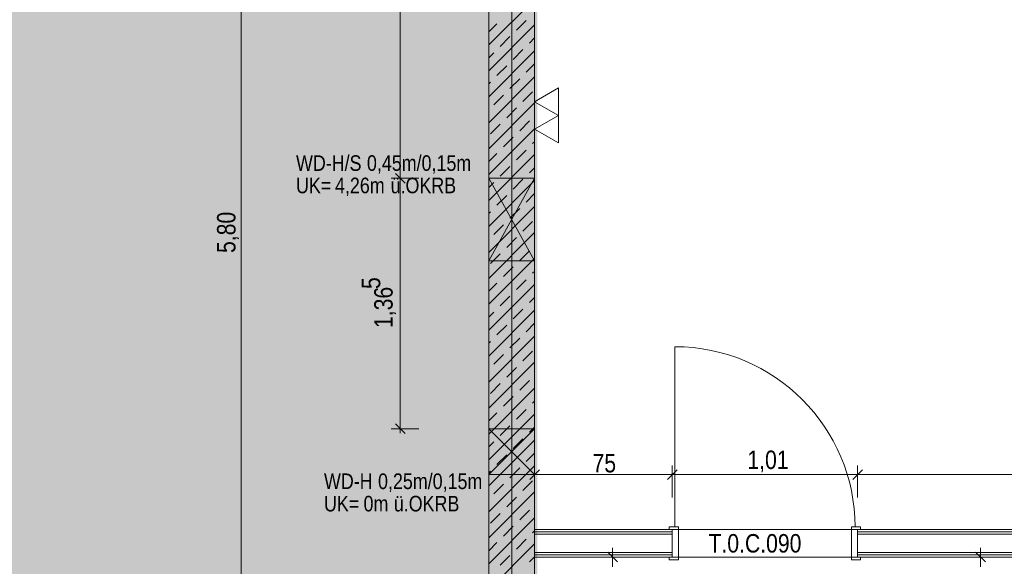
# Model space of a CAD drawing. Extents: x -720 to 300, y 62 to 1162.
# Tile 82 of 256: x -662 to -555, y 902 to 961. Entities that reach past the tile are written whole.
import ezdxf
from ezdxf.lldxf.tags import DXFTag

# ---------------------------------------------------------------- set-up
doc = ezdxf.new("R2010")
doc.units = 0
doc.layers.get('0').update_dxf_attribs({"lineweight": 13})
for name, color, linetype, lineweight, true_color in [('00 -Bauelemente -Dämmung innen', 7, 'Continuous', 9, 0xff7fe6), ('00 -Bauelemente -Gipskarton', 7, 'Continuous', 9, 0xff7fe6), ('30 -34 Innenwände- 1 tragend', 7, 'Continuous', 13, 0xdd0806), ('30 -34 Innenwände- 11 Durchbruch', 4, 'Continuous', 9, 0x00ffff), ('30 -34 Innenwände- 2 nichttragend', 7, 'Continuous', 18, 0xff7fe6), ('30 -34 Innenwände- 4 Türen_Fenster', 7, 'Continuous', 15, 0x9955ff), ('30 -35 Decken- 11 Durchbruch', 5, 'Continuous', 15, 0x0000ff), ('70 -72 Beschriftung- 2 Beschriftung Bauteile', 7, 'Continuous', 9, 0x9999ff), ('70 -76 Bemaßung- 2 Allgemein', 9, 'Continuous', 5, 0x808080), ('iwb_Layout BA_Markierung', 7, 'Continuous', 9, 0xbadcdc), ('iwb_Schraffur_BW', 7, 'Continuous', 13, 0x7400e8), ('iwb_Sichtbeton', 2, 'Continuous', 50, 0xffff00), ('iwb_Sichtbeton-Shading', 2, 'Continuous', 50, 0xffff00)]:
    doc.layers.add(name, color=color, linetype=linetype, lineweight=lineweight, true_color=true_color)
doc.layers.add('70 -71 Achsen- 1 Gebäudeachsen', color=7, linetype='STRICHPUNKT2-A06G93UB8I', lineweight=18)
doc.layers.add('Keine', color=7, linetype='Continuous', lineweight=9)
doc.styles.get("Standard").update_dxf_attribs({"font": 'ARIALN.TTF'})
tags = doc.linetypes.add('fein_strichliert-A06G93UC8I', pattern=[4, 1, -2, 1]).pattern_tags.tags
tags[8:9] = [DXFTag(74, 4), DXFTag(75, 0), DXFTag(340, '0'), DXFTag(46, 0.0), DXFTag(50, 0.0), DXFTag(44, 0.0), DXFTag(45, 0.0)]
tags[6:7] = [DXFTag(74, 4), DXFTag(75, 0), DXFTag(340, '0'), DXFTag(46, 0.0), DXFTag(50, 0.0), DXFTag(44, 0.0), DXFTag(45, 0.0)]
tags[4:5] = [DXFTag(74, 4), DXFTag(75, 0), DXFTag(340, '0'), DXFTag(46, 0.0), DXFTag(50, 0.0), DXFTag(44, 0.0), DXFTag(45, 0.0)]
tags = doc.linetypes.add('STRICHPUNKT2-A06G93UB8I', pattern=[12.7, 6.35, -3.175, 0, -3.175]).pattern_tags.tags
tags[10:11] = [DXFTag(74, 4), DXFTag(75, 0), DXFTag(340, '0'), DXFTag(46, 0.0), DXFTag(50, 0.0), DXFTag(44, 0.0), DXFTag(45, 0.0)]
tags[8:9] = [DXFTag(74, 4), DXFTag(75, 0), DXFTag(340, '0'), DXFTag(46, 0.0), DXFTag(50, 0.0), DXFTag(44, 0.0), DXFTag(45, 0.0)]
tags[6:7] = [DXFTag(74, 4), DXFTag(75, 0), DXFTag(340, '0'), DXFTag(46, 0.0), DXFTag(50, 0.0), DXFTag(44, 0.0), DXFTag(45, 0.0)]
tags[4:5] = [DXFTag(74, 4), DXFTag(75, 0), DXFTag(340, '0'), DXFTag(46, 0.0), DXFTag(50, 0.0), DXFTag(44, 0.0), DXFTag(45, 0.0)]

# ---------------------------------------------------------------- blocks, each defined once
blk = doc.blocks.new('Shading-A06G93SP8I', base_point=(-566.8, 777.11))
at = {"layer": 'iwb_Sichtbeton-Shading', "color": 51, "true_color": 0xffff7f}
for points in [[(-611.05, 838.91), (-611.65, 838.91), (-611.05, 995.91), (-611.65, 995.91)], [(-606.65, 995.91), (-606.05, 995.91), (-606.65, 838.91), (-606.05, 838.91)]]:
    blk.add_solid(points, dxfattribs=at)
blk = doc.blocks.new('Polygon-A06G93U38I')
at = {"color": 0, "linetype": 'ByBlock', "lineweight": -2, "ltscale": 0.13}
blk.add_solid([(-611.22, 86.2), (-682.36, 86.01), (-611.05, 1083.81), (-682.36, 1083.81)], dxfattribs=at)
blk = doc.blocks.new('Referenz-A06G93UD8I')
at = {"layer": '00 -Bauelemente -Dämmung innen', "color": 0, "linetype": 'Continuous', "lineweight": -2, "ltscale": 0.13}
for p, q in [((-606.35, 905.11), (-591.35, 905.11)), ((-571.15, 905.11), (-459.35, 905.11)), ((-606.35, 903.11), (-591.35, 903.11)), ((-571.15, 903.11), (-459.35, 903.11))]:
    blk.add_line(p, q, dxfattribs=at)
at = {"layer": '00 -Bauelemente -Gipskarton', "color": 0, "linetype": 'Continuous', "lineweight": -2, "ltscale": 0.13}
for p, q in [((-606.35, 905.61), (-591.35, 905.61)), ((-606.35, 905.36), (-591.35, 905.36)), ((-606.35, 905.11), (-591.35, 905.11)), ((-571.15, 905.61), (-459.35, 905.61)), ((-571.15, 905.36), (-459.35, 905.36)), ((-571.15, 905.11), (-459.35, 905.11)), ((-606.35, 903.11), (-591.35, 903.11)), ((-606.35, 902.86), (-591.35, 902.86)), ((-606.35, 902.61), (-591.35, 902.61)), ((-571.15, 903.11), (-459.35, 903.11)), ((-571.15, 902.86), (-459.35, 902.86)), ((-571.15, 902.61), (-459.35, 902.61))]:
    blk.add_line(p, q, dxfattribs=at)
at = {"layer": '30 -34 Innenwände- 1 tragend', "color": 0, "linetype": 'Continuous', "lineweight": -2, "ltscale": 0.13}
for p, q in [((-611.35, 838.91), (-611.35, 995.91)), ((-606.35, 905.61), (-606.35, 995.91)), ((-606.35, 838.91), (-606.35, 902.61))]:
    blk.add_line(p, q, dxfattribs=at)
at = {"layer": '30 -34 Innenwände- 1 tragend', "color": 0, "lineweight": -2}
for p, q in [((-611.35, 838.91), (-611.35, 995.91)), ((-606.35, 838.91), (-606.35, 995.91)), ((-611.35, 958.46), (-606.35, 963.46)), ((-611.35, 958.46), (-606.35, 963.46)), ((-611.35, 959.87), (-610.46, 960.77)), ((-611.35, 959.87), (-610.46, 960.77)), ((-611.35, 955.63), (-606.35, 960.63)), ((-611.35, 955.63), (-606.35, 960.63)), ((-608.33, 960.06), (-607.27, 961.12)), ((-608.33, 960.06), (-607.27, 961.12)), ((-610.1, 958.29), (-609.04, 959.36)), ((-610.1, 958.29), (-609.04, 959.36)), ((-606.92, 958.65), (-606.35, 959.21)), ((-606.92, 958.65), (-606.35, 959.21)), ((-611.35, 952.8), (-606.35, 957.8)), ((-611.35, 952.8), (-606.35, 957.8)), ((-611.35, 957.04), (-610.81, 957.59)), ((-611.35, 957.04), (-610.81, 957.59)), ((-608.69, 956.88), (-607.63, 957.94)), ((-608.69, 956.88), (-607.63, 957.94)), ((-607.27, 955.47), (-606.35, 956.39)), ((-607.27, 955.47), (-606.35, 956.39)), ((-610.46, 955.11), (-609.39, 956.17)), ((-610.46, 955.11), (-609.39, 956.17)), ((-611.35, 949.97), (-606.35, 954.97)), ((-611.35, 949.97), (-606.35, 954.97)), ((-611.35, 954.21), (-611.16, 954.41)), ((-611.35, 954.21), (-611.16, 954.41)), ((-609.04, 953.7), (-607.98, 954.76)), ((-609.04, 953.7), (-607.98, 954.76)), ((-607.63, 952.28), (-606.57, 953.35)), ((-607.63, 952.28), (-606.57, 953.35)), ((-611.35, 947.14), (-606.35, 952.14)), ((-611.35, 947.14), (-606.35, 952.14)), ((-610.81, 951.93), (-609.75, 952.99)), ((-610.81, 951.93), (-609.75, 952.99)), ((-609.39, 950.52), (-608.33, 951.58)), ((-609.39, 950.52), (-608.33, 951.58)), ((-607.98, 949.1), (-606.92, 950.16)), ((-607.98, 949.1), (-606.92, 950.16)), ((-611.35, 944.32), (-606.35, 949.32)), ((-611.35, 944.32), (-606.35, 949.32)), ((-611.16, 948.75), (-610.1, 949.81)), ((-611.16, 948.75), (-610.1, 949.81)), ((-609.75, 947.33), (-608.69, 948.4)), ((-609.75, 947.33), (-608.69, 948.4)), ((-606.57, 947.69), (-606.35, 947.9)), ((-606.57, 947.69), (-606.35, 947.9)), ((-611.35, 945.73), (-610.46, 946.63)), ((-611.35, 945.73), (-610.46, 946.63)), ((-608.33, 945.92), (-607.27, 946.98)), ((-608.33, 945.92), (-607.27, 946.98)), ((-611.35, 941.49), (-606.35, 946.49)), ((-611.35, 941.49), (-606.35, 946.49)), ((-610.1, 944.15), (-609.04, 945.21)), ((-610.1, 944.15), (-609.04, 945.21)), ((-606.92, 944.51), (-606.35, 945.07)), ((-606.92, 944.51), (-606.35, 945.07)), ((-611.35, 938.66), (-606.35, 943.66)), ((-611.35, 938.66), (-606.35, 943.66)), ((-611.35, 942.9), (-610.81, 943.45)), ((-611.35, 942.9), (-610.81, 943.45)), ((-608.69, 942.74), (-607.63, 943.8)), ((-608.69, 942.74), (-607.63, 943.8)), ((-610.46, 940.97), (-609.39, 942.03)), ((-610.46, 940.97), (-609.39, 942.03)), ((-607.27, 941.32), (-606.35, 942.24)), ((-607.27, 941.32), (-606.35, 942.24)), ((-611.35, 935.83), (-606.35, 940.83)), ((-611.35, 935.83), (-606.35, 940.83)), ((-611.35, 940.07), (-611.16, 940.26)), ((-611.35, 940.07), (-611.16, 940.26)), ((-609.04, 939.56), (-607.98, 940.62)), ((-609.04, 939.56), (-607.98, 940.62)), ((-607.63, 938.14), (-606.57, 939.2)), ((-607.63, 938.14), (-606.57, 939.2)), ((-610.81, 937.79), (-609.75, 938.85)), ((-610.81, 937.79), (-609.75, 938.85)), ((-611.35, 933), (-606.35, 938)), ((-611.35, 933), (-606.35, 938)), ((-609.39, 936.37), (-608.33, 937.44)), ((-609.39, 936.37), (-608.33, 937.44)), ((-607.98, 934.96), (-606.92, 936.02)), ((-607.98, 934.96), (-606.92, 936.02)), ((-611.35, 930.17), (-606.35, 935.17)), ((-611.35, 930.17), (-606.35, 935.17)), ((-611.16, 934.61), (-610.1, 935.67)), ((-611.16, 934.61), (-610.1, 935.67)), ((-609.75, 933.19), (-608.69, 934.25)), ((-609.75, 933.19), (-608.69, 934.25)), ((-606.57, 933.55), (-606.35, 933.76)), ((-606.57, 933.55), (-606.35, 933.76)), ((-608.33, 931.78), (-607.27, 932.84)), ((-608.33, 931.78), (-607.27, 932.84)), ((-611.35, 931.59), (-610.46, 932.49)), ((-611.35, 931.59), (-610.46, 932.49)), ((-611.35, 927.34), (-606.35, 932.34)), ((-611.35, 927.34), (-606.35, 932.34)), ((-610.1, 930.01), (-609.04, 931.07)), ((-610.1, 930.01), (-609.04, 931.07)), ((-606.92, 930.36), (-606.35, 930.93)), ((-606.92, 930.36), (-606.35, 930.93)), ((-611.35, 924.52), (-606.35, 929.52)), ((-611.35, 924.52), (-606.35, 929.52)), ((-608.69, 928.6), (-607.63, 929.66)), ((-608.69, 928.6), (-607.63, 929.66)), ((-611.35, 928.76), (-610.81, 929.3)), ((-611.35, 928.76), (-610.81, 929.3)), ((-610.46, 926.83), (-609.39, 927.89)), ((-610.46, 926.83), (-609.39, 927.89)), ((-607.27, 927.18), (-606.35, 928.1)), ((-607.27, 927.18), (-606.35, 928.1)), ((-611.35, 921.69), (-606.35, 926.69)), ((-611.35, 921.69), (-606.35, 926.69)), ((-609.04, 925.41), (-607.98, 926.47)), ((-609.04, 925.41), (-607.98, 926.47)), ((-611.35, 925.93), (-611.16, 926.12)), ((-611.35, 925.93), (-611.16, 926.12)), ((-610.81, 923.65), (-609.75, 924.71)), ((-610.81, 923.65), (-609.75, 924.71)), ((-607.63, 924), (-606.57, 925.06)), ((-607.63, 924), (-606.57, 925.06)), ((-611.35, 918.86), (-606.35, 923.86)), ((-611.35, 918.86), (-606.35, 923.86)), ((-609.39, 922.23), (-608.33, 923.29)), ((-609.39, 922.23), (-608.33, 923.29)), ((-611.35, 916.03), (-606.35, 921.03)), ((-611.35, 916.03), (-606.35, 921.03)), ((-611.16, 920.46), (-610.1, 921.53)), ((-611.16, 920.46), (-610.1, 921.53)), ((-607.98, 920.82), (-606.92, 921.88)), ((-607.98, 920.82), (-606.92, 921.88)), ((-609.75, 919.05), (-608.69, 920.11)), ((-609.75, 919.05), (-608.69, 920.11)), ((-608.33, 917.64), (-607.27, 918.7)), ((-608.33, 917.64), (-607.27, 918.7)), ((-606.57, 919.4), (-606.35, 919.62)), ((-606.57, 919.4), (-606.35, 919.62)), ((-611.35, 917.45), (-610.46, 918.34)), ((-611.35, 917.45), (-610.46, 918.34)), ((-611.35, 913.2), (-606.35, 918.2)), ((-611.35, 913.2), (-606.35, 918.2)), ((-610.1, 915.87), (-609.04, 916.93)), ((-610.1, 915.87), (-609.04, 916.93)), ((-606.92, 916.22), (-606.35, 916.79)), ((-606.92, 916.22), (-606.35, 916.79)), ((-608.69, 914.45), (-607.63, 915.51)), ((-608.69, 914.45), (-607.63, 915.51)), ((-611.35, 910.37), (-606.35, 915.37)), ((-611.35, 910.37), (-606.35, 915.37)), ((-611.35, 914.62), (-610.81, 915.16)), ((-611.35, 914.62), (-610.81, 915.16)), ((-610.46, 912.69), (-609.39, 913.75)), ((-610.46, 912.69), (-609.39, 913.75)), ((-607.27, 913.04), (-606.35, 913.96)), ((-607.27, 913.04), (-606.35, 913.96)), ((-611.35, 907.55), (-606.35, 912.55)), ((-611.35, 907.55), (-606.35, 912.55)), ((-609.04, 911.27), (-607.98, 912.33)), ((-609.04, 911.27), (-607.98, 912.33)), ((-611.35, 911.79), (-611.16, 911.98)), ((-611.35, 911.79), (-611.16, 911.98)), ((-610.81, 909.5), (-609.75, 910.57)), ((-610.81, 909.5), (-609.75, 910.57)), ((-607.63, 909.86), (-606.57, 910.92)), ((-607.63, 909.86), (-606.57, 910.92)), ((-611.35, 904.72), (-606.35, 909.72)), ((-611.35, 904.72), (-606.35, 909.72)), ((-609.39, 908.09), (-608.33, 909.15)), ((-609.39, 908.09), (-608.33, 909.15)), ((-611.35, 901.89), (-606.35, 906.89)), ((-611.35, 901.89), (-606.35, 906.89)), ((-611.16, 906.32), (-610.1, 907.38)), ((-611.16, 906.32), (-610.1, 907.38)), ((-607.98, 906.68), (-606.92, 907.74)), ((-607.98, 906.68), (-606.92, 907.74)), ((-609.75, 904.91), (-608.69, 905.97)), ((-609.75, 904.91), (-608.69, 905.97)), ((-606.57, 905.26), (-606.35, 905.47)), ((-606.57, 905.26), (-606.35, 905.47)), ((-611.35, 903.3), (-610.46, 904.2)), ((-611.35, 903.3), (-610.46, 904.2)), ((-611.35, 899.06), (-606.35, 904.06)), ((-611.35, 899.06), (-606.35, 904.06)), ((-608.33, 903.49), (-607.27, 904.55)), ((-608.33, 903.49), (-607.27, 904.55)), ((-610.1, 901.73), (-609.04, 902.79)), ((-610.1, 901.73), (-609.04, 902.79)), ((-606.92, 902.08), (-606.35, 902.65)), ((-606.92, 902.08), (-606.35, 902.65))]:
    blk.add_line(p, q, dxfattribs=at)
at = {"layer": '30 -34 Innenwände- 11 Durchbruch', "color": 0, "linetype": 'Continuous', "lineweight": -2, "ltscale": 0.13}
for p, q in [((-611.35, 934.91), (-611.35, 943.91)), ((-611.35, 943.91), (-606.35, 934.91)), ((-606.35, 943.91), (-611.35, 934.91)), ((-611.35, 943.91), (-606.35, 943.91)), ((-606.35, 943.91), (-611.35, 934.91)), ((-606.35, 934.91), (-611.35, 943.91)), ((-606.35, 934.91), (-606.35, 943.91)), ((-611.35, 934.91), (-606.35, 934.91)), ((-611.35, 916.61), (-606.35, 916.61)), ((-606.35, 916.61), (-611.35, 911.61)), ((-606.35, 911.61), (-611.35, 916.61)), ((-611.35, 911.61), (-611.35, 916.61)), ((-611.35, 916.61), (-606.35, 911.61)), ((-606.35, 916.61), (-611.35, 911.61)), ((-606.35, 911.61), (-606.35, 916.61)), ((-611.35, 911.61), (-606.35, 911.61))]:
    blk.add_line(p, q, dxfattribs=at)
at = {"layer": '30 -34 Innenwände- 11 Durchbruch', "color": 0, "lineweight": -2}
for points in [[(-608.85, 939.41), (-611.35, 943.91), (-608.85, 943.91)], [(-608.85, 939.41), (-608.85, 943.91), (-606.35, 943.91)], [(-608.85, 934.91), (-611.35, 934.91), (-608.85, 939.41)], [(-608.85, 934.91), (-608.85, 939.41), (-606.35, 934.91)], [(-608.85, 914.11), (-611.35, 916.61), (-608.85, 916.61)], [(-608.85, 914.11), (-608.85, 916.61), (-606.35, 916.61)], [(-608.85, 911.61), (-611.35, 911.61), (-608.85, 914.11)], [(-608.85, 911.61), (-608.85, 914.11), (-606.35, 911.61)]]:
    blk.add_solid(points, dxfattribs=at)
at = {"layer": '30 -34 Innenwände- 2 nichttragend', "color": 0, "linetype": 'Continuous', "lineweight": -2, "ltscale": 0.13}
for p, q in [((-606.35, 902.61), (-606.35, 905.61)), ((-606.35, 905.61), (-591.35, 905.61)), ((-591.35, 905.61), (-591.67, 905.61)), ((-571.15, 905.61), (-570.83, 905.61)), ((-571.15, 905.61), (-459.35, 905.61)), ((-606.35, 902.61), (-591.35, 902.61)), ((-591.35, 902.61), (-591.67, 902.61)), ((-571.15, 902.61), (-570.83, 902.61)), ((-571.15, 902.61), (-459.35, 902.61))]:
    blk.add_line(p, q, dxfattribs=at)
at = {"layer": '30 -34 Innenwände- 4 Türen_Fenster', "color": 0, "linetype": 'fein_strichliert-A06G93UC8I', "lineweight": -2, "ltscale": 0.13}
for p, q in [((-591.07, 905.91), (-591.07, 925.55)), ((-591.35, 905.61), (-571.15, 905.61)), ((-591.35, 902.61), (-571.15, 902.61))]:
    blk.add_line(p, q, dxfattribs=at)
at = {"layer": '30 -34 Innenwände- 4 Türen_Fenster', "color": 0, "linetype": 'Continuous', "lineweight": -2, "ltscale": 0.13}
for p, q in [((-591.07, 905.91), (-591.67, 905.91)), ((-591.67, 905.91), (-591.67, 905.61)), ((-590.67, 905.91), (-591.07, 905.91)), ((-590.67, 902.31), (-590.67, 905.91)), ((-571.83, 902.31), (-571.83, 905.91)), ((-571.83, 905.91), (-571.43, 905.91)), ((-571.43, 905.91), (-570.83, 905.91)), ((-570.83, 905.91), (-570.83, 905.61)), ((-591.67, 905.61), (-591.35, 905.61)), ((-591.35, 905.61), (-591.35, 902.61)), ((-570.83, 905.61), (-571.15, 905.61)), ((-571.15, 905.61), (-571.15, 902.61)), ((-591.67, 902.61), (-591.67, 902.31)), ((-591.35, 902.61), (-591.67, 902.61)), ((-571.15, 902.61), (-570.83, 902.61)), ((-570.83, 902.61), (-570.83, 902.31)), ((-591.67, 902.31), (-590.67, 902.31)), ((-570.83, 902.31), (-571.83, 902.31))]:
    blk.add_line(p, q, dxfattribs=at)
at = {"layer": '30 -34 Innenwände- 4 Türen_Fenster', "color": 0, "linetype": 'fein_strichliert-A06G93UC8I', "lineweight": -2, "ltscale": 0.13}
blk.add_ellipse((-591.07, 905.91), major_axis=(19.64, 0), ratio=1, start_param=0, end_param=1.570796, dxfattribs=at)
at = {"layer": '70 -71 Achsen- 1 Gebäudeachsen', "color": 0, "linetype": 'STRICHPUNKT2-A06G93UB8I', "lineweight": -2, "ltscale": 0.13}
blk.add_line((-608.85, 1084.85), (-608.85, 85.41), dxfattribs=at)
at = {"layer": '70 -72 Beschriftung- 2 Beschriftung Bauteile', "color": 0, "lineweight": -2}
for p, q in [((-606.35, 952.26), (-603.75, 953.76)), ((-603.75, 953.76), (-603.75, 950.76)), ((-603.75, 950.76), (-606.35, 952.26)), ((-606.35, 949.26), (-603.75, 950.76)), ((-603.75, 950.76), (-603.75, 947.76)), ((-603.75, 947.76), (-606.35, 949.26))]:
    blk.add_line(p, q, dxfattribs=at)
at = {"layer": '70 -76 Bemaßung- 2 Allgemein', "color": 0, "linetype": 'Continuous', "lineweight": -2, "ltscale": 0.13}
for p, q in [((-638.35, 880.97), (-638.35, 994.85)), ((-620.99, 944.97), (-620.99, 994.85)), ((-620.99, 943.41), (-620.99, 944.97)), ((-618.99, 943.91), (-621.99, 943.91)), ((-618.99, 943.91), (-621.99, 943.91)), ((-621.52, 944.44), (-620.46, 943.38)), ((-620.46, 943.38), (-621.52, 944.44)), ((-620.99, 944.41), (-620.99, 942.85)), ((-620.99, 917.67), (-620.99, 942.85)), ((-620.99, 916.11), (-620.99, 917.67)), ((-618.99, 916.61), (-621.99, 916.61)), ((-620.46, 916.08), (-621.52, 917.14)), ((-606.35, 909.11), (-606.35, 912.61)), ((-591.35, 909.11), (-591.35, 912.61)), ((-591.35, 909.11), (-591.35, 912.61)), ((-571.15, 909.11), (-571.15, 912.61)), ((-571.15, 909.11), (-571.15, 912.61)), ((-607.35, 911.61), (-605.29, 911.61)), ((-606.88, 911.08), (-605.82, 912.14)), ((-592.41, 911.61), (-605.29, 911.61)), ((-590.35, 911.61), (-592.41, 911.61)), ((-592.35, 911.61), (-590.29, 911.61)), ((-590.82, 912.14), (-591.88, 911.08)), ((-591.88, 911.08), (-590.82, 912.14)), ((-572.21, 911.61), (-590.29, 911.61)), ((-570.15, 911.61), (-572.21, 911.61)), ((-572.15, 911.61), (-570.09, 911.61)), ((-571.68, 911.08), (-570.62, 912.14)), ((-570.62, 912.14), (-571.68, 911.08)), ((-460.41, 911.61), (-570.09, 911.61)), ((-600.35, 902.61), (-596.85, 902.61)), ((-598.38, 903.14), (-597.32, 902.08)), ((-597.85, 903.61), (-597.85, 901.55)), ((-555.25, 902.61), (-558.75, 902.61)), ((-558.28, 903.14), (-557.22, 902.08)), ((-557.75, 903.61), (-557.75, 901.55))]:
    blk.add_line(p, q, dxfattribs=at)
at = {"layer": '30 -34 Innenwände- 11 Durchbruch', "color": 0, "linetype": 'Continuous', "lineweight": -2, "ltscale": 0.13, "char_height": 1.7, "attachment_point": 1}
for s, insert in [('{\\fArial Narrow;WD-H/S}', (-632.36, 946.42)), ('{\\fArial Narrow;0,45m/0,15m}', (-624.63, 946.42)), ('{\\fArial Narrow;UK=}', (-632.36, 943.98)), ('{\\fArial Narrow;4,26m}', (-628.11, 943.98)), ('{\\fArial Narrow;ü.OKRB}', (-622.05, 943.98)), ('{\\fArial Narrow;WD-H}', (-629.31, 911.73)), ('{\\fArial Narrow;0,25m/0,15m}', (-623.42, 911.73)), ('{\\fArial Narrow;UK=}', (-629.31, 909.29)), ('{\\fArial Narrow;0m}', (-625, 909.29)), ('{\\fArial Narrow;ü.OKRB}', (-621.7, 909.29))]:
    blk.add_mtext(s, dxfattribs=dict(at, insert=insert))
at = {"layer": '30 -35 Decken- 11 Durchbruch', "color": 0, "linetype": 'Continuous', "lineweight": -2, "ltscale": 0.13, "insert": (-674.33, 937.68), "char_height": 1.7, "attachment_point": 1}
blk.add_mtext('{\\fArial Narrow;0,25m/0,8m}', dxfattribs=at)
at = {"layer": '70 -76 Bemaßung- 2 Allgemein', "color": 0, "linetype": 'Continuous', "lineweight": -2, "ltscale": 0.13, "char_height": 2.0138, "attachment_point": 1, "rotation": 90}
for s, insert in [('{\\fArial Narrow;5,80}', (-640.97, 935.77)), ('{\\fArial Narrow;5}', (-625.19, 931.84)), ('{\\fArial Narrow;1,36}', (-623.84, 927.59))]:
    blk.add_mtext(s, dxfattribs=dict(at, insert=insert))
at = {"layer": '70 -76 Bemaßung- 2 Allgemein', "color": 0, "linetype": 'Continuous', "lineweight": -2, "ltscale": 0.13, "char_height": 2.0138, "attachment_point": 1}
for s, insert in [('{\\fArial Narrow;75}', (-600.04, 913.86)), ('{\\fArial Narrow;1,01}', (-583.16, 914.23))]:
    blk.add_mtext(s, dxfattribs=dict(at, insert=insert))
at = {"layer": 'Keine', "color": 0, "linetype": 'Continuous', "lineweight": -2, "ltscale": 0.13, "insert": (-587.4, 905.12), "char_height": 2.0138, "attachment_point": 1}
blk.add_mtext('{\\fArial Narrow;T.0.C.090}', dxfattribs=at)
blk = doc.blocks.new('Referenz-A06G93UF8I')
at = {"layer": 'iwb_Schraffur_BW', "linetype": 'Continuous', "ltscale": 0.13}
blk.add_solid([(-611.35, 995.87), (-606.35, 995.87), (-611.35, 838.8), (-606.35, 838.8)], dxfattribs=at)
at = {"layer": 'iwb_Sichtbeton', "linetype": 'Continuous', "ltscale": 0.5}
for points in [[(-611.05, 838.91), (-611.65, 838.91), (-611.05, 995.91), (-611.65, 995.91)], [(-606.65, 995.91), (-606.05, 995.91), (-606.65, 838.91), (-606.05, 838.91)]]:
    blk.add_solid(points, dxfattribs=at)

msp = doc.modelspace()

# ---------------------------------------------------------------- block references
at = {"color": 8, "lineweight": 13, "ltscale": 0.13, "true_color": 0x808080}
msp.add_blockref('Referenz-A06G93UD8I', (0, 0), dxfattribs=at)
at = {"color": 8, "lineweight": 25, "ltscale": 0.25, "true_color": 0x808080}
msp.add_blockref('Referenz-A06G93UF8I', (0, 0), dxfattribs=at)
msp.add_blockref('Shading-A06G93SP8I', (-566.8, 777.11))
at = {"layer": 'iwb_Layout BA_Markierung', "ltscale": 0.13}
msp.add_blockref('Polygon-A06G93U38I', (0, 0), dxfattribs=at)

doc.saveas('drawing.dxf')
